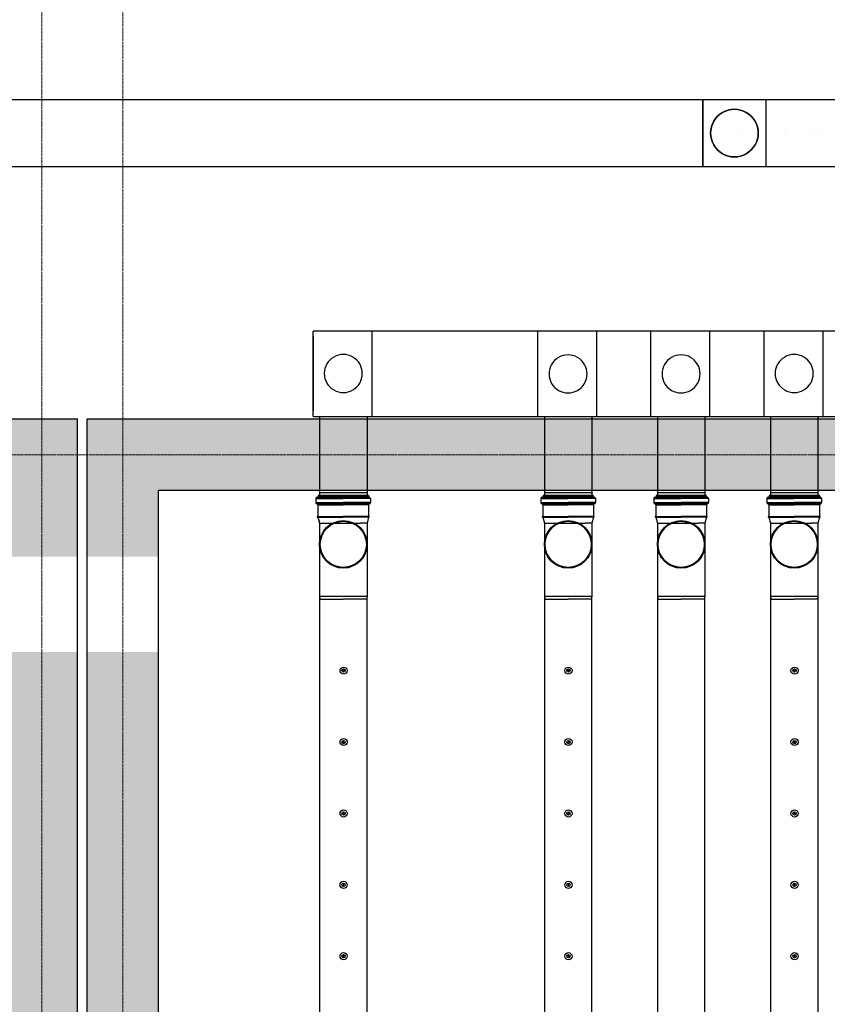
# Model space of a CAD drawing. Header units: millimetres. Extents: x -374129 to 1163271, y -112652 to 695637.
# Tile 138 of 256: x 57287 to 60681, y -36150 to -32013. Entities that reach past the tile are written whole.
import ezdxf
from ezdxf import colors
from ezdxf.entities.mleader import LeaderData, LeaderLine
from ezdxf.math import Vec2, Vec3

# ---------------------------------------------------------------- set-up
doc = ezdxf.new("R2010")
doc.units = ezdxf.units.MM
doc.linetypes.add('ACAD_ISO04W100', pattern=[30, 24, -3, 0, -3])
for name, color, linetype in [('KRT_kreskowanie', 252, 'Continuous'), ('KRT_opisy', 146, 'Continuous'), ('KRT_sciany', 2, 'Continuous'), ('KRT_technologia', 30, 'Continuous')]:
    doc.layers.add(name, color=color, linetype=linetype)
doc.layers.add('KRT_osie', color=55, linetype='ACAD_ISO04W100', lineweight=18)
doc.styles.add('WYMIAR', font='romans.shx', dxfattribs={"width": 0.8})

# ---------------------------------------------------------------- blocks, each defined once
blk = doc.blocks.new('IS_KAO_trójnik_200_góra')
at = {"layer": 'KRT_technologia', "linetype": 'Continuous', "transparency": 33554687}
for p, q in [((34869.72, 13524.58), (34868.63, 13524.29)), ((34868.63, 13524.29), (34868.63, 13514.58)), ((34897.28, 13524.58), (34869.72, 13524.58)), ((34869.72, 13504.58), (34869.72, 13524.58)), ((34900.61, 13524.58), (34897.28, 13524.58)), ((34903.02, 13525.22), (34900.61, 13524.58)), ((34900.61, 13524.58), (34900.61, 13507.41)), ((34903.02, 13525.22), (34901.38, 13524.78)), ((34903.05, 13525.07), (34903.05, 13514.58)), ((34903.07, 13525.27), (34903.12, 13525.45)), ((34903.14, 13525.32), (34903.14, 13514.58)), ((34903.29, 13525.51), (34903.19, 13525.51)), ((34903.34, 13525.32), (34903.34, 13514.58)), ((34903.41, 13525.29), (34903.36, 13525.45)), ((34903.43, 13525.08), (34903.43, 13514.58)), ((34908.29, 13525.23), (34903.48, 13525.23)), ((34908.29, 13525.23), (34908.29, 13514.58)), ((34908.54, 13525.16), (34908.54, 13514.58)), ((34908.83, 13525.74), (34908.83, 13514.58)), ((34910.88, 13526.05), (34909.2, 13526.05)), ((34909.2, 13526.05), (34909.2, 13514.58)), ((34910.88, 13526.05), (34910.88, 13514.58)), ((34911.25, 13525.74), (34911.25, 13514.58)), ((34911.43, 13525.55), (34911.43, 13525.47)), ((34911.55, 13525.07), (34911.55, 13514.58)), ((34912.15, 13525.14), (34911.79, 13525.14)), ((34911.79, 13525.14), (34911.79, 13514.58)), ((34912.15, 13525.07), (34912.15, 13514.58)), ((34912.22, 13514.58), (34912.22, 13525.07)), ((34868.63, 13504.87), (34868.63, 13514.58)), ((34903.05, 13504.09), (34903.05, 13514.58)), ((34903.14, 13503.84), (34903.14, 13514.58)), ((34903.34, 13503.84), (34903.34, 13514.58)), ((34903.43, 13504.08), (34903.43, 13514.58)), ((34908.29, 13503.92), (34908.29, 13514.58)), ((34908.54, 13504), (34908.54, 13514.58)), ((34908.83, 13503.42), (34908.83, 13514.58)), ((34909.2, 13503.11), (34909.2, 13514.58)), ((34910.88, 13503.11), (34910.88, 13514.58)), ((34911.25, 13503.42), (34911.25, 13514.58)), ((34911.55, 13504.09), (34911.55, 13514.58)), ((34911.79, 13504.01), (34911.79, 13514.58)), ((34912.15, 13504.09), (34912.15, 13514.58)), ((34912.22, 13514.58), (34912.22, 13504.09)), ((34869.72, 13504.58), (34868.63, 13504.87)), ((34897.28, 13504.58), (34869.72, 13504.58)), ((34900.61, 13504.58), (34897.28, 13504.58)), ((34900.61, 13504.58), (34900.61, 13507.41)), ((34903.02, 13503.93), (34900.61, 13504.58)), ((34903.07, 13503.88), (34903.12, 13503.7)), ((34903.29, 13503.65), (34903.19, 13503.65)), ((34903.41, 13503.87), (34903.36, 13503.7)), ((34908.29, 13503.92), (34903.48, 13503.92)), ((34911.43, 13503.6), (34911.43, 13503.68)), ((34912.15, 13504.01), (34911.79, 13504.01)), ((34910.88, 13503.11), (34909.2, 13503.11))]:
    blk.add_line(p, q, dxfattribs=at)
at = {"layer": 'KRT_technologia'}
for radius in [10, 9.7]:
    blk.add_circle((34891.65, 13514.58), radius, dxfattribs=at)
at = {"layer": 'KRT_technologia', "linetype": 'Continuous', "transparency": 33554687}
for centre, radius, start, end in [((34903, 13525.29), 0.0727, 285, 345), ((34903.19, 13525.43), 0.0727, 90, 165), ((34903.29, 13525.43), 0.0727, 15, 90), ((34903.48, 13525.31), 0.0727, 195, 270), ((34908.29, 13525.6), 0.364, 270, 354.2608), ((34909.2, 13525.51), 0.545, 90, 174.2608), ((34910.88, 13525.51), 0.545, 5, 90), ((34911.79, 13525.51), 0.364, 185, 270), ((34912.15, 13525.07), 0.0727, 0, 90), ((34903, 13503.86), 0.0727, 15, 75), ((34903.19, 13503.72), 0.0727, 195, 270), ((34903.29, 13503.72), 0.0727, 270, 345), ((34903.48, 13503.85), 0.0727, 90, 165), ((34908.29, 13503.56), 0.364, 5.7392, 90), ((34909.2, 13503.65), 0.545, 185.7392, 270), ((34910.88, 13503.65), 0.545, 270, 355), ((34911.79, 13503.65), 0.364, 90, 175), ((34912.15, 13504.09), 0.0727, 270, 0)]:
    blk.add_arc(centre, radius, start, end, dxfattribs=at)
blk = doc.blocks.new('sys napowietrzania')
at = {"layer": 'KRT_technologia', "linetype": 'ByBlock', "lineweight": -2}
for p, q in [((61177.61, -261.76, 904.27), (55595.61, -261.76, 904.27)), ((55595.61, -541.76, 904.27), (61177.61, -541.76, 904.27)), ((59541.59, -1592.96, -2466.52), (61766.68, -1592.96, -2520.09)), ((59566.67, -1911.66, -3659.98), (59766.67, -1911.66, -3659.98)), ((60511.67, -1911.66, -3659.98), (60711.67, -1911.66, -3659.98)), ((60986.67, -1911.66, -3659.98), (61186.67, -1911.66, -3659.98)), ((61461.67, -1911.66, -3659.98), (61661.67, -1911.66, -3659.98))]:
    blk.add_line(p, q, dxfattribs=at)
at = {"layer": 'KRT_technologia', "linetype": 'Continuous', "lineweight": -2}
blk.add_line((61177.62, -541.76, 904.27), (61177.62, -261.76, 904.27), dxfattribs=at)
at = {"layer": 'KRT_technologia', "linetype": 'Continuous', "lineweight": -2, "extrusion": (-1.22465e-16, 1, 1.83697e-16)}
blk.add_line((61177.9, -261.76, 903.91), (61177.9, -541.76, 903.91), dxfattribs=at)
at = {"layer": 'KRT_technologia', "linetype": 'ByBlock', "lineweight": -2, "extrusion": (-1.22465e-16, 1, 1.83697e-16)}
for p, q in [((61442.62, -261.76, 903.91), (61177.9, -261.76, 903.91)), ((61177.9, -541.76, 903.91), (61442.9, -541.76, 903.91))]:
    blk.add_line(p, q, dxfattribs=at)
at = {"layer": 'KRT_technologia', "linetype": 'Continuous', "lineweight": -2, "extrusion": (-1.22465e-16, -2.46519e-32, -1)}
blk.add_line((61442.62, -261.76, 904.27), (61442.62, -541.76, 904.27), dxfattribs=at)
at = {"layer": 'KRT_technologia', "linetype": 'ByBlock', "lineweight": -2, "extrusion": (-1.22465e-16, -2.46519e-32, -1)}
for p, q in [((62157.36, -261.76, 904.27), (61442.62, -261.76, 904.27)), ((61442.62, -541.76, 904.27), (61789.87, -541.76, 904.27)), ((59539.9, -1255.04, -2050), (59539.9, -1569.26, -2314.86))]:
    blk.add_line(p, q, dxfattribs=at)
at = {"layer": 'KRT_technologia', "linetype": 'ByBlock', "lineweight": -2, "extrusion": (-3.06162e-16, -1, 1.04899e-15)}
blk.add_line((61764.9, -1234.26, -2050), (59539.9, -1234.26, -2050), dxfattribs=at)
at = {"layer": 'KRT_technologia', "linetype": 'Continuous', "lineweight": -2, "extrusion": (3.06162e-16, -1, 1.04899e-15)}
for p, q in [((59539.9, -1592.96, -2050), (59539.9, -1234.26, -2050)), ((60484.6, -1592.96, -1853.61), (60484.6, -1235.99, -1853.61)), ((60959.6, -1592.96, -2314.86), (60959.6, -1235.99, -2314.86)), ((61434.9, -1592.96, -1588.75), (61434.9, -1234.26, -1588.75))]:
    blk.add_line(p, q, dxfattribs=at)
at = {"layer": 'KRT_technologia', "linetype": 'ByBlock', "lineweight": -2, "extrusion": (1.22465e-16, -2.46519e-32, -1)}
for p, q in [((59786.59, -1234.26, -2314.86), (59786.59, -1592.96, -2314.86)), ((60731.29, -1235.99, -2118.46), (60731.29, -1592.96, -2118.46)), ((61206.29, -1235.99, -2579.71), (61206.29, -1592.96, -2579.71)), ((61681.59, -1234.26, -1853.61), (61681.59, -1592.96, -1853.61))]:
    blk.add_line(p, q, dxfattribs=at)
at = {"layer": 'KRT_technologia'}
for p, q in [((59566.59, -1592.96, -4078.15), (59566.68, -1924.16, -5067.28)), ((59766.59, -1592.96, -4078.15), (59766.59, -1924.16, -5005.1)), ((60511.59, -1592.96, -4078.15), (60511.68, -1924.16, -5067.28)), ((60711.59, -1592.96, -4078.15), (60711.59, -1924.16, -5005.1)), ((60986.59, -1592.96, -4078.15), (60986.68, -1924.16, -5067.28)), ((61186.59, -1592.96, -4078.15), (61186.59, -1924.16, -5005.1)), ((61461.59, -1592.96, -4078.15), (61461.67, -1924.16, -5007.4)), ((61661.59, -1592.96, -4078.15), (61661.59, -1924.16, -5005.1))]:
    blk.add_line(p, q, dxfattribs=at)
at = {"layer": 'KRT_technologia', "linetype": 'Continuous', "lineweight": -3}
blk.add_line((59566.67, -1924.16, -3659.98), (59766.67, -1924.16, -3659.98), dxfattribs=at)
at = {"layer": 'KRT_technologia', "linetype": 'Continuous', "transparency": 33554687, "elevation": -3659.98}
for points in [[(59766.67, -12485.01), (59766.67, -10582.71), (59766.67, -2349.21), (59566.67, -2349.21), (59566.67, -10582.71), (59566.67, -12485.01), (59666.67, -12485.01), (59766.67, -12485.01), (59763.5, -12495.38), (59666.67, -12495.38), (59569.84, -12495.38), (59566.67, -12485.01)], [(60711.67, -12485.01), (60711.67, -10582.71), (60711.67, -2349.21), (60511.67, -2349.21), (60511.67, -10582.71), (60511.67, -12485.01), (60611.67, -12485.01), (60711.67, -12485.01), (60708.5, -12495.38), (60611.67, -12495.38), (60514.84, -12495.38), (60511.67, -12485.01)], [(61186.67, -12485.01), (61186.67, -10582.71), (61186.67, -2349.21), (60986.67, -2349.21), (60986.67, -10582.71), (60986.67, -12485.01), (61086.67, -12485.01), (61186.67, -12485.01), (61183.5, -12495.38), (61086.67, -12495.38), (60989.84, -12495.38), (60986.67, -12485.01)], [(61661.67, -12485.01), (61661.67, -10582.71), (61661.67, -2349.21), (61461.67, -2349.21), (61461.67, -10582.71), (61461.67, -12485.01), (61561.67, -12485.01), (61661.67, -12485.01), (61658.5, -12495.38), (61561.67, -12495.38), (61464.84, -12495.38), (61461.67, -12485.01)]]:
    blk.add_lwpolyline(points, dxfattribs=at)
at = {"layer": 'KRT_technologia', "linetype": 'ByBlock', "lineweight": -2}
for centre in [(61340.4, -401.76, -2390), (61522.9, -401.76, -327.5), (61642.9, -401.76, -2420), (61670.4, -401.76, -327.5)]:
    blk.add_circle(centre, 0.05, dxfattribs=at)
at = {"layer": 'KRT_technologia'}
for centre, radius in [((59668.01, -2660.34, -3659.98), 15), ((60613.01, -2660.34, -3659.98), 15), ((61563.01, -2660.34, -3659.98), 15), ((59668.01, -2660.34, -3659.98), 7), ((59668.01, -2660.34, -3659.98), 1.5), ((60613.01, -2660.34, -3659.98), 7), ((60613.01, -2660.34, -3659.98), 1.5), ((61563.01, -2660.34, -3659.98), 7), ((61563.01, -2660.34, -3659.98), 1.5), ((59668.01, -2960.34, -3659.98), 15), ((59668.01, -2960.34, -3659.98), 7), ((59668.01, -2960.34, -3659.98), 1.5), ((60613.01, -2960.34, -3659.98), 15), ((60613.01, -2960.34, -3659.98), 7), ((60613.01, -2960.34, -3659.98), 1.5), ((61563.01, -2960.34, -3659.98), 15), ((61563.01, -2960.34, -3659.98), 7), ((61563.01, -2960.34, -3659.98), 1.5), ((59668.01, -3260.34, -3659.98), 15), ((59668.01, -3260.34, -3659.98), 7), ((59668.01, -3260.34, -3659.98), 1.5), ((60613.01, -3260.34, -3659.98), 15), ((60613.01, -3260.34, -3659.98), 7), ((60613.01, -3260.34, -3659.98), 1.5), ((61563.01, -3260.34, -3659.98), 15), ((61563.01, -3260.34, -3659.98), 7), ((61563.01, -3260.34, -3659.98), 1.5), ((59668.01, -3560.34, -3659.98), 15), ((59668.01, -3560.34, -3659.98), 7), ((60613.01, -3560.34, -3659.98), 15), ((60613.01, -3560.34, -3659.98), 7), ((61563.01, -3560.34, -3659.98), 15), ((61563.01, -3560.34, -3659.98), 7), ((59668.01, -3560.34, -3659.98), 1.5), ((60613.01, -3560.34, -3659.98), 1.5), ((61563.01, -3560.34, -3659.98), 1.5), ((59668.01, -3860.34, -3659.98), 15), ((60613.01, -3860.34, -3659.98), 15), ((61563.01, -3860.34, -3659.98), 15), ((59668.01, -3860.34, -3659.98), 7), ((59668.01, -3860.34, -3659.98), 1.5), ((60613.01, -3860.34, -3659.98), 7), ((60613.01, -3860.34, -3659.98), 1.5), ((61563.01, -3860.34, -3659.98), 7), ((61563.01, -3860.34, -3659.98), 1.5)]:
    blk.add_circle(centre, radius, dxfattribs=at)
at = {"layer": 'KRT_technologia', "linetype": 'Continuous', "lineweight": -3, "extrusion": (-1.45519e-13, -4.39625e-13, -1)}
for major_axis in [(-100, 0), (100, 0)]:
    blk.add_ellipse((61310.4, -401.76, 903.91), major_axis=major_axis, ratio=1, start_param=0, end_param=3.1415927, dxfattribs=at)
at = {"layer": 'KRT_technologia', "linetype": 'Continuous', "lineweight": -3, "extrusion": (-1.83697e-16, -3.37446e-32, -1)}
for major_axis in [(0, -100), (0, 100)]:
    blk.add_ellipse((61310.4, -401.76, 399.41), major_axis=major_axis, ratio=1, start_param=0, end_param=3.1415927, dxfattribs=at)
at = {"layer": 'KRT_technologia', "linetype": 'Continuous', "lineweight": -3}
for centre, major_axis in [((61310.4, -401.76, -147.5), (0, 100)), ((61310.4, -401.76, 0), (0, 100)), ((61310.4, -401.76, -327.5), (100, 0)), ((61310.4, -401.76, -1360), (0, 100)), ((61310.4, -401.76, -147.5), (0, -100)), ((61310.4, -401.76, 0), (0, -100)), ((61310.4, -401.76, -1360), (0, -100)), ((61310.4, -401.76, -327.5), (-100, 0)), ((59666.59, -1411.89, -2314.86), (80, 0)), ((60611.29, -1413.61, -2118.46), (80, 0)), ((61086.29, -1413.61, -2579.71), (80, 0)), ((61561.59, -1411.89, -1853.61), (80, 0)), ((59666.59, -1411.89, -2314.86), (-80, 0)), ((60611.29, -1413.61, -2118.46), (-80, 0)), ((61086.29, -1413.61, -2579.71), (-80, 0)), ((61561.59, -1411.89, -1853.61), (-80, 0))]:
    blk.add_ellipse(centre, major_axis=major_axis, ratio=1, start_param=0, end_param=3.1415927, dxfattribs=at)
at = {"layer": 'KRT_technologia', "linetype": 'Continuous', "lineweight": -3, "extrusion": (-2.83277e-16, -6.29012e-33, -1)}
for centre, major_axis in [((61310.4, -401.76, -147.5), (0, -100)), ((61310.4, -401.76, 0), (0, -100)), ((61310.4, -401.76, -147.5), (0, 100)), ((61310.4, -401.76, 0), (0, 100))]:
    blk.add_ellipse(centre, major_axis=major_axis, ratio=1, start_param=0, end_param=3.1415927, dxfattribs=at)
at = {"layer": 'KRT_technologia', "linetype": 'Continuous', "lineweight": -3, "extrusion": (8.01883e-29, 1.83697e-16, -1)}
blk.add_ellipse((61310.4, -401.76, -327.5), major_axis=(-100, 0), ratio=1, start_param=0, end_param=3.1415927, dxfattribs=at)
at = {"layer": 'KRT_technologia', "linetype": 'Continuous', "lineweight": -3, "extrusion": (-2.83277e-16, 3.7494e-33, -1)}
for major_axis in [(0, -100), (0, 100)]:
    blk.add_ellipse((61310.4, -401.76, -1360), major_axis=major_axis, ratio=1, start_param=0, end_param=3.1415927, dxfattribs=at)
at = {"layer": 'KRT_technologia', "linetype": 'Continuous', "lineweight": -3, "extrusion": (-8.0197e-29, 1.83697e-16, -1)}
blk.add_ellipse((61310.4, -401.76, -327.5), major_axis=(100, 0), ratio=1, start_param=0, end_param=3.1415927, dxfattribs=at)
at = {"layer": 'KRT_technologia', "xscale": 10, "yscale": 10, "zscale": 10, "rotation": 90}
for p in [(194812.45, -351046.37, -3659.98), (195757.45, -351046.37, -3659.98), (196232.45, -351046.37, -3659.98), (196707.45, -351046.37, -3659.98)]:
    blk.add_blockref('IS_KAO_trójnik_200_góra', p, dxfattribs=at)

msp = doc.modelspace()

# ---------------------------------------------------------------- hatches: boundary and pattern name
at = {"layer": 'KRT_kreskowanie'}
h = msp.add_hatch(dxfattribs=at)
h.set_pattern_fill('ANSI33', color=256, scale=20, style=0)
h.set_pattern_definition([(45, (-1e-05, 3009.36), (-89.80256, 89.80256), []), (45, (89.8, 3009.36), (-89.80256, 89.80256), [63.5, -31.75])])
h.paths.add_polyline_path([(38290, -33690.64), (19090, -33690.64), (19090, -46990.64), (19390, -46990.64), (19390, -33990.64), (25390, -33990.64), (25390, -46990.64), (25690, -46990.64), (25690, -33990.64), (31690, -33990.64), (31690, -46990.64), (31990, -46990.64), (31990, -33990.64), (37990, -33990.64), (37990, -46990.64), (38290, -46990.64)])
h.paths.add_polyline_path([(51230, -33990.64), (57230, -33990.64), (57230, -46990.64), (57530, -46990.64), (57530, -33690.64), (38330, -33690.64), (38330, -46990.64), (38630, -46990.64), (38630, -33990.64), (44630, -33990.64), (44630, -46990.64), (44930, -46990.64), (44930, -33990.64), (50930, -33990.64), (50930, -46990.64), (51230, -46990.64)])
h.paths.add_polyline_path([(70470, -33690.64), (57570, -33690.64), (57570, -46990.64), (57870, -46990.64), (57870, -33990.64), (63870, -33990.64), (63870, -46990.64), (64170, -46990.64), (64170, -33990.64), (70170, -33990.64), (70170, -46990.64), (70470, -46990.64)])

# ---------------------------------------------------------------- linework, layer by layer
at = {"layer": 'KRT_osie', "ltscale": 0.5}
msp.add_line((-5554.82, -33840.64), (73659.31, -33840.64), dxfattribs=at)
at = {"layer": 'KRT_sciany'}
for p, q in [((38330, -33690.64), (57530, -33690.64)), ((57570, -33690.64), (70470, -33690.64)), ((63870, -33990.64), (57870, -33990.64))]:
    msp.add_line(p, q, dxfattribs=at)

# ---------------------------------------------------------------- next in the draw order: leaders
at = {"layer": 'KRT_opisy', "color": 1}
ml = msp.add_multileader_mtext('Standard', dxfattribs=at)
ml.set_content('{\\C2;POZ.2.2a ŚCIANA ŻELBETOWA  GR.30cm}', color=1, style='WYMIAR')
ml.set_leader_properties()
ml.build(insert=Vec2(0, 0))
ml.multileader.update_dxf_attribs({"text_right_attachment_type": 6, "dogleg_length": 0.36, "arrow_head_size": 200, "scale": 100})
ctx = ml.context
ctx.base_point, ctx.scale, ctx.char_height, ctx.arrow_head_size, ctx.landing_gap_size, ctx.plane_origin = Vec3(33323.63, -34469.6), 100, 200, 200, 9, Vec3(5802.66, -112771.57)
ctx.right_attachment = 6
notes = []
notes.append((ctx, [(0, (1, 1, 0), (33287.63, -34469.6), (1, 0), 36, [(1, [(32911.06, -33990.64)], 0, [])])]))
ctx.mtext.insert, ctx.mtext.width, ctx.mtext.defined_height, ctx.mtext.flow_direction = Vec3(33332.63, -34369.6), 4990.5383, 1534.23, 5
ctx.mtext.has_bg_fill, ctx.mtext.bg_color, ctx.mtext.bg_scale_factor, ctx.mtext.bg_transparency, ctx.mtext.use_window_bg_color = 1, -1027028792, 1.5, 0, 1
for ctx, leaders in notes:
    for number, flags, end, landing, length, lines in leaders:
        leader = LeaderData()
        leader.index, (leader.has_last_leader_line, leader.has_dogleg_vector, leader.attachment_direction) = number, flags
        leader.last_leader_point, leader.dogleg_vector, leader.dogleg_length = Vec3(end), Vec3(landing), length
        for number, points, colour, breaks in lines:
            line = LeaderLine()
            line.index, line.vertices, line.color, line.breaks = number, Vec3.list(points), colors.encode_raw_color(colour), breaks
            leader.lines.append(line)
        ctx.leaders.append(leader)

# ---------------------------------------------------------------- next in the draw order: linework, layer by layer
at = {"layer": 'KRT_osie', "ltscale": 0.5}
for p, q in [((57380, -27801.99), (57380, -48285.63)), ((57720, -27801.99), (57720, -48285.63))]:
    msp.add_line(p, q, dxfattribs=at)
at = {"layer": 'KRT_sciany'}
for p, q in [((57530, -46990.64), (57530, -33690.64)), ((57570, -46990.64), (57570, -33690.64)), ((57870, -46990.64), (57870, -33990.64))]:
    msp.add_line(p, q, dxfattribs=at)

# ---------------------------------------------------------------- next in the draw order: block references
msp.add_blockref('sys napowietrzania', (-1019.98, -32087.66, 3070))

# ---------------------------------------------------------------- next in the draw order: leaders
at = {"layer": 'KRT_opisy', "color": 1}
ml = msp.add_multileader_mtext('Standard', dxfattribs=at)
ml.set_content('\\C54;SZAFA AKPIA -DOKŁADNE WYMIARY W TRAKCIE DOBORU I ROZMIESZCZENIA ELEMENTÓW AUTOMATYKI PO UWZGLĘDNIENIU RZECZYWISTYCH POTRZEB MONTAŻOWYCH', style='WYMIAR')
ml.set_leader_properties(color=1)
ml.build(insert=Vec2(0, 0))
ml.multileader.update_dxf_attribs({"text_right_attachment_type": 6, "dogleg_length": 0.36, "arrow_head_size": 200, "scale": 100})
ctx = ml.context
ctx.base_point, ctx.scale, ctx.char_height, ctx.arrow_head_size, ctx.landing_gap_size, ctx.plane_origin = Vec3(32699.33, -27661.99), 100, 200, 200, 9, Vec3(4731.61, -111551.57)
ctx.right_attachment = 6
notes = []
notes.append((ctx, [(0, (1, 1, 0), (32663.33, -27661.99), (1, 0), 36, [(1, [(31840, -32770.64)], 0, [])])]))
ctx.mtext.insert, ctx.mtext.width, ctx.mtext.defined_height, ctx.mtext.flow_direction = Vec3(32708.33, -27561.99), 5517.2638, 1534.23, 5
ctx.mtext.has_bg_fill, ctx.mtext.bg_color, ctx.mtext.bg_scale_factor, ctx.mtext.bg_transparency, ctx.mtext.use_window_bg_color = 1, -1027028792, 1.5, 0, 1
for ctx, leaders in notes:
    for number, flags, end, landing, length, lines in leaders:
        leader = LeaderData()
        leader.index, (leader.has_last_leader_line, leader.has_dogleg_vector, leader.attachment_direction) = number, flags
        leader.last_leader_point, leader.dogleg_vector, leader.dogleg_length = Vec3(end), Vec3(landing), length
        for number, points, colour, breaks in lines:
            line = LeaderLine()
            line.index, line.vertices, line.color, line.breaks = number, Vec3.list(points), colors.encode_raw_color(colour), breaks
            leader.lines.append(line)
        ctx.leaders.append(leader)

doc.saveas('drawing.dxf')
